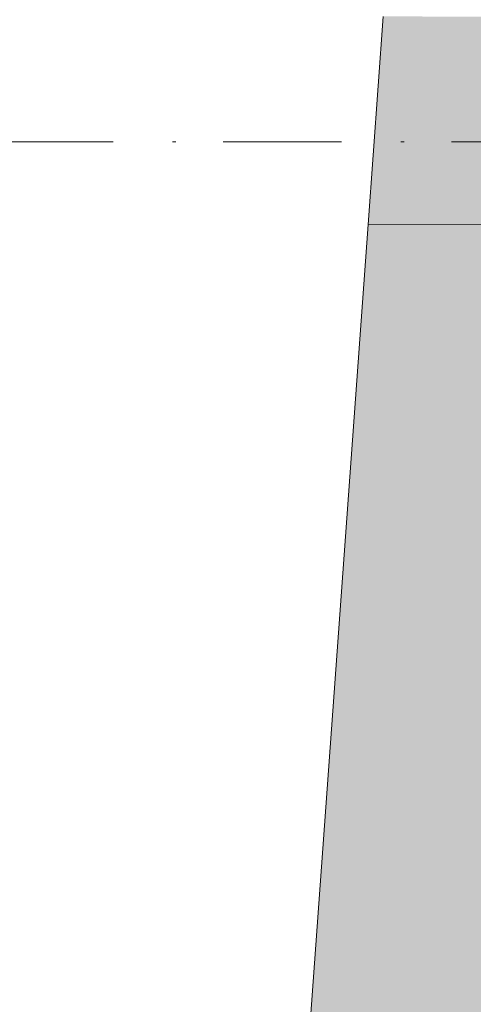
# Paper-space layout 'SA-902 Ruumi 103 siseviimistlused' of a CAD drawing. Header units: millimetres. Extents: x 15 to 415, y 5 to 292.
# Tile 28 of 71: x 60 to 73, y 167 to 196. Entities that reach past the tile are written whole.
import ezdxf
from ezdxf.xclip import XClip

# ---------------------------------------------------------------- set-up
doc = ezdxf.new("R2010")
doc.units = ezdxf.units.MM
doc.header["$MEASUREMENT"] = 0
doc.header["$XCLIPFRAME"] = 2
doc.linetypes.add('Dot & Dashed', pattern=[6.702778, 3.527778, -1.763889, 0, -1.411111])
doc.layers.add('AR - Seinad VS', color=7, linetype='Continuous')
doc.layers.add('AR - Teljed', color=7, linetype='Continuous')

# ---------------------------------------------------------------- blocks, each defined once
blk = doc.blocks.new('Drawing_1_1', base_point=(61.449, 53.275))
at = {"layer": 'AR - Seinad VS', "linetype": 'Continuous', "lineweight": 13}
for points in [[(70.502, 195.955), (70.052, 189.756), (77.312, 195.94)], [(77.312, 195.94), (70.052, 189.756), (76.953, 189.741)], [(65.806, 131.305), (73.786, 130.742), (75.907, 154.818), (76.976, 189.737), (70.052, 189.756)]]:
    blk.add_hatch(color=252, dxfattribs=at).paths.add_polyline_path(points)
at = {"layer": 'AR - Seinad VS', "color": 252, "linetype": 'Continuous', "lineweight": 13, "flags": 128}
for points in [[(70.052, 189.756), (70.502, 195.955)], [(70.052, 189.756), (65.806, 131.305)], [(70.052, 189.756), (78.806, 189.737)], [(76.976, 189.737), (70.052, 189.756)]]:
    blk.add_lwpolyline(points, dxfattribs=at)
at = {"layer": 'AR - Teljed', "color": 251, "linetype": 'Dot & Dashed', "lineweight": 13}
blk.add_line((52.131, 192.224), (244.201, 192.224), dxfattribs=at)

psp = doc.layouts.new('SA-902 Ruumi 103 siseviimistlused')

# ---------------------------------------------------------------- block references
at = {"color": 7, "linetype": 'Continuous', "lineweight": 13}
ref = psp.add_blockref('Drawing_1_1', (61.449, 53.275), dxfattribs=at)
XClip(ref).set_block_clipping_path([(24.1555726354, 26.0866641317), (244.2005401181, 283.9995795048)])

doc.saveas('drawing.dxf')
